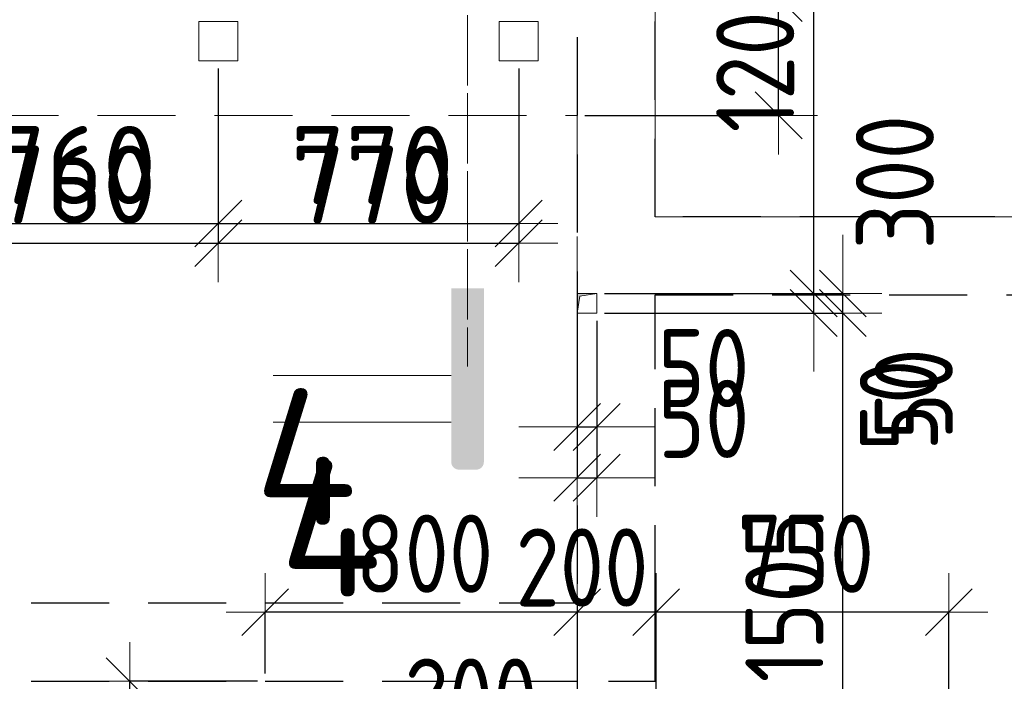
# Model space of a CAD drawing. Header units: metres. Extents: x -38 to 89, y -15 to 21.
# Tile 30 of 129: x 20.25 to 22.77, y 10.6 to 12.29. Entities that reach past the tile are written whole.
import ezdxf

# ---------------------------------------------------------------- set-up
doc = ezdxf.new("R2010")
doc.units = ezdxf.units.M
doc.header["$PDMODE"] = 65
for name, pattern in [('______11', [0.5, 0.4, -0.05, 0, -0.05]), ('______2', [0.27, 0.2, -0.07]), ('______3', [0.5, 0.4, -0.1]), ('______5', [1.1, 0.8, -0.1, 0.1, -0.1]), ('______9', [0.1, 0, -0.1])]:
    doc.linetypes.add(name, pattern=pattern)
for name, color, linetype, lineweight in [('XR$2$Осевая линия (1)', 7, '______5', 13), ('XR$3$Балка (1)', 7, '______3', 13), ('XR$3$Перекрытие (1)', 7, 'Continuous', 35), ('XR$4$Перекрытие_ Сборный элемент', 7, 'Continuous', 35), ('XR$4$Размерная линия (1)', 7, 'Continuous', 13), ('XR$5$Перекрытие_ Сборный элемент', 7, 'Continuous', 35), ('XR$5$Размерная линия (1)', 7, 'Continuous', 13)]:
    doc.layers.add(name, color=color, linetype=linetype, lineweight=lineweight)
doc.layers.add('XR$3$Макрос проема_ отверстия', color=7, linetype='Continuous', lineweight=13, true_color=0x2d2d2d)
doc.layers.add('XR$7$Стена_ бетон несущ.', color=7, linetype='Continuous', lineweight=70, true_color=0xb4b496)
doc.styles.add('ISOCPEUR', font='txt')
doc.dimstyles.new('DIMSTYLE_3', dxfattribs={"dimtxt": 0.2, "dimasz": 0.2, "dimexe": 0, "dimexo": 0, "dimgap": 0.1, "dimtad": 2, "dimdec": 0, "dimlfac": 1000, "dimrnd": 5, "dimzin": 12, "dimdsep": 46, "dimtxsty": 'ISOCPEUR', "dimblk1": 'ALL_ML_STRICH', "dimblk2": 'ALL_ML_STRICH', "dimsah": 1, "dimcen": 0, "dimclrd": 7, "dimclre": 256, "dimclrt": 7, "dimadec": 0, "dimazin": 0, "dimtfac": 1, "dimtdec": 0, "dimtix": 1, "dimtmove": 2, "dimatfit": 3, "dimfxl": 0, "dimtzin": 0, "dimlwd": 0, "dimlwe": -3, "dimarcsym": 0})
doc.dimstyles.new('DIMSTYLE_6', dxfattribs={"dimtxt": 0.2, "dimasz": 0.2, "dimexe": 0, "dimexo": 0, "dimgap": 0.1, "dimtad": 2, "dimdec": 0, "dimlfac": 1000, "dimrnd": 5, "dimzin": 12, "dimdsep": 46, "dimtxsty": 'ISOCPEUR', "dimblk1": 'ALL_ML_STRICH', "dimblk2": 'ALL_ML_STRICH', "dimsah": 1, "dimcen": 0, "dimclrd": 7, "dimclre": 256, "dimclrt": 7, "dimadec": 0, "dimazin": 0, "dimtfac": 1, "dimtdec": 0, "dimtix": 1, "dimtmove": 2, "dimatfit": 3, "dimfxl": 0, "dimtvp": 1.2, "dimtzin": 0, "dimlwd": 0, "dimlwe": -3, "dimarcsym": 0})
doc.dimstyles.new('DIMSTYLE_7', dxfattribs={"dimtxt": 0.2, "dimasz": 0.2, "dimexe": 0, "dimexo": 0, "dimgap": 0.1, "dimtad": 0, "dimdec": 0, "dimlfac": 1000, "dimrnd": 5, "dimzin": 12, "dimdsep": 46, "dimtxsty": 'ISOCPEUR', "dimblk1": 'ALL_ML_STRICH', "dimblk2": 'ALL_ML_STRICH', "dimsah": 1, "dimcen": 0, "dimclrd": 7, "dimclre": 256, "dimclrt": 7, "dimadec": 0, "dimazin": 0, "dimtfac": 1, "dimtdec": 0, "dimtix": 1, "dimtmove": 2, "dimatfit": 3, "dimfxl": 0, "dimtvp": 1.2, "dimtzin": 0, "dimlwd": 0, "dimlwe": -3, "dimarcsym": 0})

# ---------------------------------------------------------------- blocks, each defined once
blk = doc.blocks.new('Отображение проема', base_point=(-1.158, -49.309))
at = {"layer": 'XR$3$Макрос проема_ отверстия', "true_color": 0x000000, "transparency": 33554687}
blk.add_hatch(color=18, dxfattribs=at).paths.add_polyline_path([(-1.158, -50.109), (-1.045, -49.423), (-0.358, -49.309), (-1.158, -49.309)])
at = {"layer": 'XR$3$Макрос проема_ отверстия', "transparency": 33554687}
for p, q in [((-1.158, -50.109), (-1.158, -49.309)), ((-1.158, -49.309), (-0.358, -49.309)), ((-1.158, -50.109), (-1.045, -49.423)), ((-1.045, -49.423), (-0.358, -49.309))]:
    blk.add_line(p, q, dxfattribs=at)
blk = doc.blocks.new('ALL_ML_STRICH')
at = {"color": 0, "linetype": 'ByBlock', "lineweight": -2}
for p, q in [((0, -0.5), (0, 0.5)), ((-0.3, -0.3), (0.3, 0.3)), ((-1, 0), (0.5, 0))]:
    blk.add_line(p, q, dxfattribs=at)
blk = doc.blocks.new('*D355')
at = {"layer": 'DEFPOINTS', "color": 7, "linetype": 'Continuous', "lineweight": 13, "transparency": 33554687}
for p in [(22.0775, 10.4053), (21.8775, 10.0396), (22.0775, 10.0396)]:
    blk.add_point(p, dxfattribs=at)
at = {"layer": 'XR$4$Размерная линия (1)', "color": 9, "linetype": 'Continuous', "lineweight": -2, "true_color": 0xc7c7c7, "transparency": 33554687}
for p, q in [((21.8775, 10.0596), (21.8775, 10.4053)), ((22.0775, 10.0596), (22.0775, 10.4053))]:
    blk.add_line(p, q, dxfattribs=at)
at = {"layer": 'XR$4$Размерная линия (1)', "color": 7, "linetype": 'Continuous', "lineweight": -2, "transparency": 33554687}
blk.add_line((22.0775, 10.4053), (21.8775, 10.4053), dxfattribs=at)
at = {"layer": 'XR$4$Размерная линия (1)', "color": 7, "linetype": 'Continuous', "lineweight": 13, "transparency": 33554687, "xscale": 0.2, "yscale": 0.2, "zscale": 0.2}
for p, rotation in [((21.8775, 10.4053), 180), ((22.0775, 10.4053), 360)]:
    blk.add_blockref('ALL_ML_STRICH', p, dxfattribs=dict(at, rotation=rotation))
at = {"layer": 'XR$4$Размерная линия (1)', "color": 7, "linetype": 'Continuous', "lineweight": 13, "transparency": 33554687, "insert": (21.6923, 10.8916), "char_height": 0.2, "width": 0.5, "attachment_point": 5, "style": 'ISOCPEUR'}
blk.add_mtext('\\W0.83;\\A1;{200}', dxfattribs=at)
blk = doc.blocks.new('*D356')
at = {"layer": 'DEFPOINTS', "color": 7, "linetype": 'Continuous', "lineweight": 13, "transparency": 33554687}
for p in [(21.68, 10.7985), (21.8775, 10.4053), (21.8775, 10.0396)]:
    blk.add_point(p, dxfattribs=at)
at = {"layer": 'XR$4$Размерная линия (1)', "color": 9, "linetype": 'Continuous', "lineweight": -2, "true_color": 0xc7c7c7, "transparency": 33554687}
for p, q in [((21.68, 10.8185), (21.68, 10.4053)), ((21.8775, 10.0596), (21.8775, 10.4053))]:
    blk.add_line(p, q, dxfattribs=at)
at = {"layer": 'XR$4$Размерная линия (1)', "color": 7, "linetype": 'Continuous', "lineweight": -2, "transparency": 33554687}
blk.add_line((21.8775, 10.4053), (21.68, 10.4053), dxfattribs=at)
at = {"layer": 'XR$4$Размерная линия (1)', "color": 7, "linetype": 'Continuous', "lineweight": 13, "transparency": 33554687, "xscale": 0.2, "yscale": 0.2, "zscale": 0.2}
for p, rotation in [((21.68, 10.4053), 180), ((21.8775, 10.4053), 360)]:
    blk.add_blockref('ALL_ML_STRICH', p, dxfattribs=dict(at, rotation=rotation))
at = {"layer": 'XR$4$Размерная линия (1)', "color": 7, "linetype": 'Continuous', "lineweight": 13, "transparency": 33554687, "insert": (21.4075, 10.5583), "char_height": 0.2, "width": 0.5, "attachment_point": 5, "style": 'ISOCPEUR'}
blk.add_mtext('\\W0.83;\\A1;{200}', dxfattribs=at)
blk = doc.blocks.new('*D359')
at = {"layer": 'DEFPOINTS', "color": 7, "linetype": 'Continuous', "lineweight": 13, "transparency": 33554687}
for p in [(19.9999, 12.26), (20.7599, 12.19), (19.9999, 11.7727)]:
    blk.add_point(p, dxfattribs=at)
at = {"layer": 'XR$4$Размерная линия (1)', "color": 9, "linetype": 'Continuous', "lineweight": -2, "true_color": 0xc7c7c7, "transparency": 33554687}
for p, q in [((19.9999, 12.24), (19.9999, 11.7727)), ((20.7599, 12.17), (20.7599, 11.7727))]:
    blk.add_line(p, q, dxfattribs=at)
at = {"layer": 'XR$4$Размерная линия (1)', "color": 7, "linetype": 'Continuous', "lineweight": -2, "transparency": 33554687}
blk.add_line((19.9999, 11.7727), (20.7599, 11.7727), dxfattribs=at)
at = {"layer": 'XR$4$Размерная линия (1)', "color": 7, "linetype": 'Continuous', "lineweight": 13, "transparency": 33554687, "xscale": 0.2, "yscale": 0.2, "zscale": 0.2, "rotation": 180}
blk.add_blockref('ALL_ML_STRICH', (19.9999, 11.7727), dxfattribs=at)
at = {"layer": 'XR$4$Размерная линия (1)', "color": 7, "linetype": 'Continuous', "lineweight": 13, "transparency": 33554687, "xscale": 0.2, "yscale": 0.2, "zscale": 0.2}
blk.add_blockref('ALL_ML_STRICH', (20.7599, 11.7727), dxfattribs=at)
at = {"layer": 'XR$4$Размерная линия (1)', "color": 7, "linetype": 'Continuous', "lineweight": 13, "transparency": 33554687, "insert": (20.3899, 11.9227), "char_height": 0.2, "width": 0.6, "attachment_point": 5, "style": 'ISOCPEUR'}
blk.add_mtext('\\A1;{760}', dxfattribs=at)
blk = doc.blocks.new('*D360')
at = {"layer": 'DEFPOINTS', "color": 7, "linetype": 'Continuous', "lineweight": 13, "transparency": 33554687}
for p in [(20.7599, 12.19), (21.5299, 12.19), (20.7599, 11.7727)]:
    blk.add_point(p, dxfattribs=at)
at = {"layer": 'XR$4$Размерная линия (1)', "color": 9, "linetype": 'Continuous', "lineweight": -2, "true_color": 0xc7c7c7, "transparency": 33554687}
for p, q in [((20.7599, 12.17), (20.7599, 11.7727)), ((21.5299, 12.17), (21.5299, 11.7727))]:
    blk.add_line(p, q, dxfattribs=at)
at = {"layer": 'XR$4$Размерная линия (1)', "color": 7, "linetype": 'Continuous', "lineweight": -2, "transparency": 33554687}
blk.add_line((20.7599, 11.7727), (21.5299, 11.7727), dxfattribs=at)
at = {"layer": 'XR$4$Размерная линия (1)', "color": 7, "linetype": 'Continuous', "lineweight": 13, "transparency": 33554687, "xscale": 0.2, "yscale": 0.2, "zscale": 0.2, "rotation": 180}
blk.add_blockref('ALL_ML_STRICH', (20.7599, 11.7727), dxfattribs=at)
at = {"layer": 'XR$4$Размерная линия (1)', "color": 7, "linetype": 'Continuous', "lineweight": 13, "transparency": 33554687, "xscale": 0.2, "yscale": 0.2, "zscale": 0.2}
blk.add_blockref('ALL_ML_STRICH', (21.5299, 11.7727), dxfattribs=at)
at = {"layer": 'XR$4$Размерная линия (1)', "color": 7, "linetype": 'Continuous', "lineweight": 13, "transparency": 33554687, "insert": (21.1549, 11.9227), "char_height": 0.2, "width": 0.6, "attachment_point": 5, "style": 'ISOCPEUR'}
blk.add_mtext('\\A1;{770}', dxfattribs=at)
blk = doc.blocks.new('*D373')
at = {"layer": 'DEFPOINTS', "color": 7, "linetype": 'Continuous', "lineweight": 13, "transparency": 33554687}
for p in [(21.8322, 12.35), (21.6799, 12.05), (22.1962, 12.05)]:
    blk.add_point(p, dxfattribs=at)
at = {"layer": 'XR$4$Размерная линия (1)', "color": 9, "linetype": 'Continuous', "lineweight": -2, "true_color": 0xc7c7c7, "transparency": 33554687}
for p, q in [((21.8122, 12.35), (22.1962, 12.35)), ((21.6999, 12.05), (22.1962, 12.05))]:
    blk.add_line(p, q, dxfattribs=at)
at = {"layer": 'XR$4$Размерная линия (1)', "color": 7, "linetype": 'Continuous', "lineweight": -2, "transparency": 33554687}
blk.add_line((22.1962, 12.05), (22.1962, 12.35), dxfattribs=at)
at = {"layer": 'XR$4$Размерная линия (1)', "color": 7, "linetype": 'Continuous', "lineweight": 13, "transparency": 33554687, "xscale": 0.2, "yscale": 0.2, "zscale": 0.2}
for p, rotation in [((22.1962, 12.35), 90), ((22.1962, 12.05), 270)]:
    blk.add_blockref('ALL_ML_STRICH', p, dxfattribs=dict(at, rotation=rotation))
at = {"layer": 'XR$4$Размерная линия (1)', "color": 7, "linetype": 'Continuous', "lineweight": 13, "transparency": 33554687, "insert": (22.4942, 11.8788), "char_height": 0.2, "width": 0.5, "attachment_point": 5, "rotation": 90, "style": 'ISOCPEUR'}
blk.add_mtext('\\W0.83;\\A1;{300}', dxfattribs=at)
blk = doc.blocks.new('*D378')
at = {"layer": 'DEFPOINTS', "color": 7, "linetype": 'Continuous', "lineweight": 13, "transparency": 33554687}
for p in [(21.73, 11.5435), (22.0775, 10.0396), (22.361, 10.0396)]:
    blk.add_point(p, dxfattribs=at)
at = {"layer": 'XR$4$Размерная линия (1)', "color": 9, "linetype": 'Continuous', "lineweight": -2, "true_color": 0xc7c7c7, "transparency": 33554687}
for p, q in [((21.75, 11.5435), (22.361, 11.5435)), ((22.0975, 10.0396), (22.361, 10.0396))]:
    blk.add_line(p, q, dxfattribs=at)
at = {"layer": 'XR$4$Размерная линия (1)', "color": 7, "linetype": 'Continuous', "lineweight": -2, "transparency": 33554687}
blk.add_line((22.361, 10.0396), (22.361, 11.5435), dxfattribs=at)
at = {"layer": 'XR$4$Размерная линия (1)', "color": 7, "linetype": 'Continuous', "lineweight": 13, "transparency": 33554687, "xscale": 0.2, "yscale": 0.2, "zscale": 0.2}
for p, rotation in [((22.361, 11.5435), 90), ((22.361, 10.0396), 270)]:
    blk.add_blockref('ALL_ML_STRICH', p, dxfattribs=dict(at, rotation=rotation))
at = {"layer": 'XR$4$Размерная линия (1)', "color": 7, "linetype": 'Continuous', "lineweight": 13, "transparency": 33554687, "insert": (22.211, 10.8165), "char_height": 0.2, "width": 0.666667, "attachment_point": 5, "rotation": 90, "style": 'ISOCPEUR'}
blk.add_mtext('\\W0.83;\\A1;{1505}', dxfattribs=at)
blk = doc.blocks.new('*D379')
at = {"layer": 'DEFPOINTS', "color": 7, "linetype": 'Continuous', "lineweight": 13, "transparency": 33554687}
for p in [(21.73, 11.5935), (21.73, 11.5435), (22.361, 11.5435)]:
    blk.add_point(p, dxfattribs=at)
at = {"layer": 'XR$4$Размерная линия (1)', "color": 9, "linetype": 'Continuous', "lineweight": -2, "true_color": 0xc7c7c7, "transparency": 33554687}
for p, q in [((21.75, 11.5935), (22.361, 11.5935)), ((21.75, 11.5435), (22.361, 11.5435))]:
    blk.add_line(p, q, dxfattribs=at)
at = {"layer": 'XR$4$Размерная линия (1)', "color": 7, "linetype": 'Continuous', "lineweight": -2, "transparency": 33554687}
blk.add_line((22.361, 11.5435), (22.361, 11.5935), dxfattribs=at)
at = {"layer": 'XR$4$Размерная линия (1)', "color": 7, "linetype": 'Continuous', "lineweight": 13, "transparency": 33554687, "xscale": 0.2, "yscale": 0.2, "zscale": 0.2}
for p, rotation in [((22.361, 11.5435), 270), ((22.361, 11.5935), 90)]:
    blk.add_blockref('ALL_ML_STRICH', p, dxfattribs=dict(at, rotation=rotation))
at = {"layer": 'XR$4$Размерная линия (1)', "color": 7, "linetype": 'Continuous', "lineweight": 13, "transparency": 33554687, "insert": (22.5427, 11.336), "char_height": 0.2, "width": 0.333333, "attachment_point": 5, "rotation": 90, "style": 'ISOCPEUR'}
blk.add_mtext('\\W0.83;\\A1;{50}', dxfattribs=at)
blk = doc.blocks.new('*D380')
at = {"layer": 'DEFPOINTS', "color": 7, "linetype": 'Continuous', "lineweight": 13, "transparency": 33554687}
for p in [(21.68, 11.5435), (21.73, 11.5435), (21.68, 11.2516)]:
    blk.add_point(p, dxfattribs=at)
at = {"layer": 'XR$4$Размерная линия (1)', "color": 9, "linetype": 'Continuous', "lineweight": -2, "true_color": 0xc7c7c7, "transparency": 33554687}
for p, q in [((21.68, 11.5235), (21.68, 11.2516)), ((21.73, 11.5235), (21.73, 11.2516))]:
    blk.add_line(p, q, dxfattribs=at)
at = {"layer": 'XR$4$Размерная линия (1)', "color": 7, "linetype": 'Continuous', "lineweight": -2, "transparency": 33554687}
blk.add_line((21.68, 11.2516), (21.73, 11.2516), dxfattribs=at)
at = {"layer": 'XR$4$Размерная линия (1)', "color": 7, "linetype": 'Continuous', "lineweight": 13, "transparency": 33554687, "xscale": 0.2, "yscale": 0.2, "zscale": 0.2}
blk.add_blockref('ALL_ML_STRICH', (21.73, 11.2516), dxfattribs=at)
at = {"layer": 'XR$4$Размерная линия (1)', "color": 7, "linetype": 'Continuous', "lineweight": 13, "transparency": 33554687, "xscale": 0.2, "yscale": 0.2, "zscale": 0.2, "rotation": 180}
blk.add_blockref('ALL_ML_STRICH', (21.68, 11.2516), dxfattribs=at)
at = {"layer": 'XR$4$Размерная линия (1)', "color": 7, "linetype": 'Continuous', "lineweight": 13, "transparency": 33554687, "insert": (22.004, 11.4024), "char_height": 0.2, "width": 0.333333, "attachment_point": 5, "style": 'ISOCPEUR'}
blk.add_mtext('\\W0.83;\\A1;{50}', dxfattribs=at)
blk = doc.blocks.new('*D638')
at = {"layer": 'DEFPOINTS', "color": 7, "linetype": 'Continuous', "lineweight": 13, "transparency": 33554687}
for p in [(20.88, 10.6003), (20.5329, 10.0003), (20.88, 10.0003)]:
    blk.add_point(p, dxfattribs=at)
at = {"layer": 'XR$5$Размерная линия (1)', "color": 9, "linetype": 'Continuous', "lineweight": -2, "true_color": 0xc7c7c7, "transparency": 33554687}
for p, q in [((20.86, 10.6003), (20.5329, 10.6003)), ((20.86, 10.0003), (20.5329, 10.0003))]:
    blk.add_line(p, q, dxfattribs=at)
at = {"layer": 'XR$5$Размерная линия (1)', "color": 7, "linetype": 'Continuous', "lineweight": -2, "transparency": 33554687}
blk.add_line((20.5329, 10.0003), (20.5329, 10.6003), dxfattribs=at)
at = {"layer": 'XR$5$Размерная линия (1)', "color": 7, "linetype": 'Continuous', "lineweight": 13, "transparency": 33554687, "xscale": 0.2, "yscale": 0.2, "zscale": 0.2}
for p, rotation in [((20.5329, 10.6003), 90), ((20.5329, 10.0003), 270)]:
    blk.add_blockref('ALL_ML_STRICH', p, dxfattribs=dict(at, rotation=rotation))
at = {"layer": 'XR$5$Размерная линия (1)', "color": 7, "linetype": 'Continuous', "lineweight": 13, "transparency": 33554687, "insert": (20.3829, 10.3087), "char_height": 0.2, "width": 0.5, "attachment_point": 5, "rotation": 90, "style": 'ISOCPEUR'}
blk.add_mtext('\\W0.83;\\A1;{600}', dxfattribs=at)
blk = doc.blocks.new('*D721')
at = {"layer": 'DEFPOINTS', "color": 7, "linetype": 'Continuous', "lineweight": 13, "transparency": 33554687}
for p in [(22.6325, 10.777), (21.8825, 10.0396), (22.6325, 10.0396)]:
    blk.add_point(p, dxfattribs=at)
at = {"layer": 'XR$5$Размерная линия (1)', "color": 9, "linetype": 'Continuous', "lineweight": -2, "true_color": 0xc7c7c7, "transparency": 33554687}
for p, q in [((21.8825, 10.0596), (21.8825, 10.777)), ((22.6325, 10.0596), (22.6325, 10.777))]:
    blk.add_line(p, q, dxfattribs=at)
at = {"layer": 'XR$5$Размерная линия (1)', "color": 7, "linetype": 'Continuous', "lineweight": -2, "transparency": 33554687}
blk.add_line((22.6325, 10.777), (21.8825, 10.777), dxfattribs=at)
at = {"layer": 'XR$5$Размерная линия (1)', "color": 7, "linetype": 'Continuous', "lineweight": 13, "transparency": 33554687, "xscale": 0.2, "yscale": 0.2, "zscale": 0.2}
for p, rotation in [((21.8825, 10.777), 180), ((22.6325, 10.777), 360)]:
    blk.add_blockref('ALL_ML_STRICH', p, dxfattribs=dict(at, rotation=rotation))
at = {"layer": 'XR$5$Размерная линия (1)', "color": 7, "linetype": 'Continuous', "lineweight": 13, "transparency": 33554687, "insert": (22.2658, 10.927), "char_height": 0.2, "width": 0.5, "attachment_point": 5, "style": 'ISOCPEUR'}
blk.add_mtext('\\W0.83;\\A1;{750}', dxfattribs=at)
blk = doc.blocks.new('*D722')
at = {"layer": 'DEFPOINTS', "color": 7, "linetype": 'Continuous', "lineweight": 13, "transparency": 33554687}
for p in [(21.68, 10.7985), (21.8825, 10.777), (21.8825, 10.0396)]:
    blk.add_point(p, dxfattribs=at)
at = {"layer": 'XR$5$Размерная линия (1)', "color": 9, "linetype": 'Continuous', "lineweight": -2, "true_color": 0xc7c7c7, "transparency": 33554687}
for p, q in [((21.68, 10.7785), (21.68, 10.777)), ((21.8825, 10.0596), (21.8825, 10.777))]:
    blk.add_line(p, q, dxfattribs=at)
at = {"layer": 'XR$5$Размерная линия (1)', "color": 7, "linetype": 'Continuous', "lineweight": -2, "transparency": 33554687}
blk.add_line((21.8825, 10.777), (21.68, 10.777), dxfattribs=at)
at = {"layer": 'XR$5$Размерная линия (1)', "color": 7, "linetype": 'Continuous', "lineweight": 13, "transparency": 33554687, "xscale": 0.2, "yscale": 0.2, "zscale": 0.2}
for p, rotation in [((21.68, 10.777), 180), ((21.8825, 10.777), 360)]:
    blk.add_blockref('ALL_ML_STRICH', p, dxfattribs=dict(at, rotation=rotation))
at = {"layer": 'XR$5$Размерная линия (1)', "color": 7, "linetype": 'Continuous', "lineweight": 13, "transparency": 33554687, "insert": (21.3526, 10.3971), "char_height": 0.2, "width": 0.5, "attachment_point": 5, "style": 'ISOCPEUR'}
blk.add_mtext('\\W0.83;\\A1;{200}', dxfattribs=at)
blk = doc.blocks.new('*D723')
at = {"layer": 'DEFPOINTS', "color": 7, "linetype": 'Continuous', "lineweight": 13, "transparency": 33554687}
for p in [(21.68, 10.7985), (21.68, 10.777), (20.88, 10.6003)]:
    blk.add_point(p, dxfattribs=at)
at = {"layer": 'XR$5$Размерная линия (1)', "color": 9, "linetype": 'Continuous', "lineweight": -2, "true_color": 0xc7c7c7, "transparency": 33554687}
for p, q in [((21.68, 10.7785), (21.68, 10.777)), ((20.88, 10.6203), (20.88, 10.777))]:
    blk.add_line(p, q, dxfattribs=at)
at = {"layer": 'XR$5$Размерная линия (1)', "color": 7, "linetype": 'Continuous', "lineweight": -2, "transparency": 33554687}
blk.add_line((21.68, 10.777), (20.88, 10.777), dxfattribs=at)
at = {"layer": 'XR$5$Размерная линия (1)', "color": 7, "linetype": 'Continuous', "lineweight": 13, "transparency": 33554687, "xscale": 0.2, "yscale": 0.2, "zscale": 0.2}
for p, rotation in [((20.88, 10.777), 180), ((21.68, 10.777), 360)]:
    blk.add_blockref('ALL_ML_STRICH', p, dxfattribs=dict(at, rotation=rotation))
at = {"layer": 'XR$5$Размерная линия (1)', "color": 7, "linetype": 'Continuous', "lineweight": 13, "transparency": 33554687, "insert": (21.2883, 10.927), "char_height": 0.2, "width": 0.5, "attachment_point": 5, "style": 'ISOCPEUR'}
blk.add_mtext('\\W0.83;\\A1;{800}', dxfattribs=at)
blk = doc.blocks.new('*D728')
at = {"layer": 'DEFPOINTS', "color": 7, "linetype": 'Continuous', "lineweight": 13, "transparency": 33554687}
for p in [(21.68, 11.5435), (21.73, 11.5435), (21.68, 11.1216)]:
    blk.add_point(p, dxfattribs=at)
at = {"layer": 'XR$5$Размерная линия (1)', "color": 9, "linetype": 'Continuous', "lineweight": -2, "true_color": 0xc7c7c7, "transparency": 33554687}
for p, q in [((21.68, 11.5235), (21.68, 11.1216)), ((21.73, 11.5235), (21.73, 11.1216))]:
    blk.add_line(p, q, dxfattribs=at)
at = {"layer": 'XR$5$Размерная линия (1)', "color": 7, "linetype": 'Continuous', "lineweight": -2, "transparency": 33554687}
blk.add_line((21.68, 11.1216), (21.73, 11.1216), dxfattribs=at)
at = {"layer": 'XR$5$Размерная линия (1)', "color": 7, "linetype": 'Continuous', "lineweight": 13, "transparency": 33554687, "xscale": 0.2, "yscale": 0.2, "zscale": 0.2}
blk.add_blockref('ALL_ML_STRICH', (21.73, 11.1216), dxfattribs=at)
at = {"layer": 'XR$5$Размерная линия (1)', "color": 7, "linetype": 'Continuous', "lineweight": 13, "transparency": 33554687, "xscale": 0.2, "yscale": 0.2, "zscale": 0.2, "rotation": 180}
blk.add_blockref('ALL_ML_STRICH', (21.68, 11.1216), dxfattribs=at)
at = {"layer": 'XR$5$Размерная линия (1)', "color": 7, "linetype": 'Continuous', "lineweight": 13, "transparency": 33554687, "insert": (22.004, 11.2724), "char_height": 0.2, "width": 0.333333, "attachment_point": 5, "style": 'ISOCPEUR'}
blk.add_mtext('\\W0.83;\\A1;{50}', dxfattribs=at)
blk = doc.blocks.new('*D729')
at = {"layer": 'DEFPOINTS', "color": 7, "linetype": 'Continuous', "lineweight": 13, "transparency": 33554687}
for p in [(21.73, 11.5935), (21.73, 11.5435), (22.2862, 11.5435)]:
    blk.add_point(p, dxfattribs=at)
at = {"layer": 'XR$5$Размерная линия (1)', "color": 9, "linetype": 'Continuous', "lineweight": -2, "true_color": 0xc7c7c7, "transparency": 33554687}
for p, q in [((21.75, 11.5935), (22.2862, 11.5935)), ((21.75, 11.5435), (22.2862, 11.5435))]:
    blk.add_line(p, q, dxfattribs=at)
at = {"layer": 'XR$5$Размерная линия (1)', "color": 7, "linetype": 'Continuous', "lineweight": -2, "transparency": 33554687}
blk.add_line((22.2862, 11.5435), (22.2862, 11.5935), dxfattribs=at)
at = {"layer": 'XR$5$Размерная линия (1)', "color": 7, "linetype": 'Continuous', "lineweight": 13, "transparency": 33554687, "xscale": 0.2, "yscale": 0.2, "zscale": 0.2}
for p, rotation in [((22.2862, 11.5435), 270), ((22.2862, 11.5935), 90)]:
    blk.add_blockref('ALL_ML_STRICH', p, dxfattribs=dict(at, rotation=rotation))
at = {"layer": 'XR$5$Размерная линия (1)', "color": 7, "linetype": 'Continuous', "lineweight": 13, "transparency": 33554687, "insert": (22.5045, 11.307), "char_height": 0.2, "width": 0.333333, "attachment_point": 5, "rotation": 90, "style": 'ISOCPEUR'}
blk.add_mtext('\\W0.83;\\A1;{50}', dxfattribs=at)
blk = doc.blocks.new('*D730')
at = {"layer": 'DEFPOINTS', "color": 7, "linetype": 'Continuous', "lineweight": 13, "transparency": 33554687}
for p in [(22.3401, 12.8), (21.73, 11.5935), (22.2862, 11.5935)]:
    blk.add_point(p, dxfattribs=at)
at = {"layer": 'XR$5$Размерная линия (1)', "color": 9, "linetype": 'Continuous', "lineweight": -2, "true_color": 0xc7c7c7, "transparency": 33554687}
for p, q in [((22.3201, 12.8), (22.2862, 12.8)), ((21.75, 11.5935), (22.2862, 11.5935))]:
    blk.add_line(p, q, dxfattribs=at)
at = {"layer": 'XR$5$Размерная линия (1)', "color": 7, "linetype": 'Continuous', "lineweight": -2, "transparency": 33554687}
blk.add_line((22.2862, 11.5935), (22.2862, 12.8), dxfattribs=at)
at = {"layer": 'XR$5$Размерная линия (1)', "color": 7, "linetype": 'Continuous', "lineweight": 13, "transparency": 33554687, "xscale": 0.2, "yscale": 0.2, "zscale": 0.2}
for p, rotation in [((22.2862, 12.8), 90), ((22.2862, 11.5935), 270)]:
    blk.add_blockref('ALL_ML_STRICH', p, dxfattribs=dict(at, rotation=rotation))
at = {"layer": 'XR$5$Размерная линия (1)', "color": 7, "linetype": 'Continuous', "lineweight": 13, "transparency": 33554687, "insert": (22.1362, 12.2217), "char_height": 0.2, "width": 0.666667, "attachment_point": 5, "rotation": 90, "style": 'ISOCPEUR'}
blk.add_mtext('\\W0.83;\\A1;{1205}', dxfattribs=at)
blk = doc.blocks.new('*D736')
at = {"layer": 'DEFPOINTS', "color": 7, "linetype": 'Continuous', "lineweight": 13, "transparency": 33554687}
for p in [(19.9999, 12.26), (20.7599, 12.19), (19.9999, 11.7227)]:
    blk.add_point(p, dxfattribs=at)
at = {"layer": 'XR$5$Размерная линия (1)', "color": 9, "linetype": 'Continuous', "lineweight": -2, "true_color": 0xc7c7c7, "transparency": 33554687}
for p, q in [((19.9999, 12.24), (19.9999, 11.7227)), ((20.7599, 12.17), (20.7599, 11.7227))]:
    blk.add_line(p, q, dxfattribs=at)
at = {"layer": 'XR$5$Размерная линия (1)', "color": 7, "linetype": 'Continuous', "lineweight": -2, "transparency": 33554687}
blk.add_line((19.9999, 11.7227), (20.7599, 11.7227), dxfattribs=at)
at = {"layer": 'XR$5$Размерная линия (1)', "color": 7, "linetype": 'Continuous', "lineweight": 13, "transparency": 33554687, "xscale": 0.2, "yscale": 0.2, "zscale": 0.2, "rotation": 180}
blk.add_blockref('ALL_ML_STRICH', (19.9999, 11.7227), dxfattribs=at)
at = {"layer": 'XR$5$Размерная линия (1)', "color": 7, "linetype": 'Continuous', "lineweight": 13, "transparency": 33554687, "xscale": 0.2, "yscale": 0.2, "zscale": 0.2}
blk.add_blockref('ALL_ML_STRICH', (20.7599, 11.7227), dxfattribs=at)
at = {"layer": 'XR$5$Размерная линия (1)', "color": 7, "linetype": 'Continuous', "lineweight": 13, "transparency": 33554687, "insert": (20.3899, 11.8727), "char_height": 0.2, "width": 0.6, "attachment_point": 5, "style": 'ISOCPEUR'}
blk.add_mtext('\\A1;{760}', dxfattribs=at)
blk = doc.blocks.new('*D737')
at = {"layer": 'DEFPOINTS', "color": 7, "linetype": 'Continuous', "lineweight": 13, "transparency": 33554687}
for p in [(20.7599, 12.19), (21.5299, 12.19), (20.7599, 11.7227)]:
    blk.add_point(p, dxfattribs=at)
at = {"layer": 'XR$5$Размерная линия (1)', "color": 9, "linetype": 'Continuous', "lineweight": -2, "true_color": 0xc7c7c7, "transparency": 33554687}
for p, q in [((20.7599, 12.17), (20.7599, 11.7227)), ((21.5299, 12.17), (21.5299, 11.7227))]:
    blk.add_line(p, q, dxfattribs=at)
at = {"layer": 'XR$5$Размерная линия (1)', "color": 7, "linetype": 'Continuous', "lineweight": -2, "transparency": 33554687}
blk.add_line((20.7599, 11.7227), (21.5299, 11.7227), dxfattribs=at)
at = {"layer": 'XR$5$Размерная линия (1)', "color": 7, "linetype": 'Continuous', "lineweight": 13, "transparency": 33554687, "xscale": 0.2, "yscale": 0.2, "zscale": 0.2, "rotation": 180}
blk.add_blockref('ALL_ML_STRICH', (20.7599, 11.7227), dxfattribs=at)
at = {"layer": 'XR$5$Размерная линия (1)', "color": 7, "linetype": 'Continuous', "lineweight": 13, "transparency": 33554687, "xscale": 0.2, "yscale": 0.2, "zscale": 0.2}
blk.add_blockref('ALL_ML_STRICH', (21.5299, 11.7227), dxfattribs=at)
at = {"layer": 'XR$5$Размерная линия (1)', "color": 7, "linetype": 'Continuous', "lineweight": 13, "transparency": 33554687, "insert": (21.1549, 11.8727), "char_height": 0.2, "width": 0.6, "attachment_point": 5, "style": 'ISOCPEUR'}
blk.add_mtext('\\A1;{770}', dxfattribs=at)

msp = doc.modelspace()

# ---------------------------------------------------------------- hatches: boundary and pattern name
at = {"linetype": 'Continuous', "lineweight": 25, "true_color": 0x000000, "transparency": 33554687}
for points in [[(21.3573, 11.2793), (21.3578, 11.2768), (21.3586, 11.2744), (21.3597, 11.2721), (21.3611, 11.27), (21.3628, 11.268), (21.3647, 11.2664), (21.3669, 11.2649), (21.3692, 11.2638), (21.3716, 11.263), (21.3741, 11.2625), (21.3766, 11.2623), (21.4212, 11.2623), (21.4237, 11.2625), (21.4262, 11.263), (21.4286, 11.2638), (21.4309, 11.2649), (21.4331, 11.2664), (21.435, 11.268), (21.4367, 11.27), (21.4381, 11.2721), (21.4392, 11.2744), (21.44, 11.2768), (21.4405, 11.2793), (21.4407, 11.2819), (21.4407, 11.6068), (21.3571, 11.6068), (21.3571, 11.2819)], [(21.3573, 11.1593), (21.3578, 11.1568), (21.3586, 11.1544), (21.3597, 11.1521), (21.3611, 11.15), (21.3628, 11.148), (21.3647, 11.1464), (21.3669, 11.1449), (21.3692, 11.1438), (21.3716, 11.143), (21.3741, 11.1425), (21.3766, 11.1423), (21.4212, 11.1423), (21.4237, 11.1425), (21.4262, 11.143), (21.4286, 11.1438), (21.4309, 11.1449), (21.4331, 11.1464), (21.435, 11.148), (21.4367, 11.15), (21.4381, 11.1521), (21.4392, 11.1544), (21.44, 11.1568), (21.4405, 11.1593), (21.4407, 11.1619), (21.4407, 11.4868), (21.3571, 11.4868), (21.3571, 11.1619)]]:
    msp.add_hatch(color=18, dxfattribs=at).paths.add_polyline_path(points)

# ---------------------------------------------------------------- linework, layer by layer
at = {"color": 7, "linetype": '______9', "lineweight": 13, "transparency": 33554687}
for p in [(21.3989, 11.4068), (21.3989, 11.5268)]:
    msp.add_line(p, (21.3989, 12.7248), dxfattribs=at)
at = {"color": 7, "linetype": 'Continuous', "lineweight": 13, "transparency": 33554687}
for p, q in [((21.3571, 11.3838), (20.9004, 11.3838)), ((21.3571, 11.2638), (20.9004, 11.2638))]:
    msp.add_line(p, q, dxfattribs=at)
at = {"layer": 'XR$2$Осевая линия (1)', "color": 253, "linetype": '______11', "lineweight": 13, "true_color": 0xa0a0a0, "transparency": 33554687}
msp.add_line((21.68, 8.34), (21.68, 19.78), dxfattribs=at)
at = {"layer": 'XR$3$Балка (1)', "color": 7, "linetype": '______2', "lineweight": 13, "transparency": 33554687}
for p, q in [((21.6799, 12.05), (21.6799, 12.35)), ((20.1499, 12.05), (21.6799, 12.05))]:
    msp.add_line(p, q, dxfattribs=at)
at = {"layer": 'XR$3$Перекрытие (1)', "color": 7, "linetype": 'Continuous', "lineweight": 13, "transparency": 33554687}
for p, q in [((21.88, 12.35), (21.88, 11.79)), ((21.88, 11.79), (23.6503, 11.79)), ((21.73, 11.5935), (21.68, 11.5935)), ((21.68, 11.5935), (21.68, 11.5435)), ((21.73, 11.5435), (21.73, 11.5935)), ((21.68, 11.5435), (21.73, 11.5435))]:
    msp.add_line(p, q, dxfattribs=at)
at = {"layer": 'XR$4$Перекрытие_ Сборный элемент', "color": 7, "linetype": 'Continuous', "lineweight": 13, "transparency": 33554687}
for points in [[(20.7099, 12.19), (20.8099, 12.19), (20.8099, 12.29), (20.7099, 12.29), (20.7099, 12.19)], [(21.4799, 12.19), (21.5799, 12.19), (21.5799, 12.29), (21.4799, 12.29), (21.4799, 12.19)]]:
    msp.add_lwpolyline(points, close=True, dxfattribs=at)
at = {"layer": 'XR$5$Перекрытие_ Сборный элемент', "color": 7, "linetype": 'Continuous', "lineweight": 13, "transparency": 33554687}
for points in [[(20.7099, 12.19), (20.8099, 12.19), (20.8099, 12.29), (20.7099, 12.29), (20.7099, 12.19)], [(21.4799, 12.19), (21.5799, 12.19), (21.5799, 12.29), (21.4799, 12.29), (21.4799, 12.19)]]:
    msp.add_lwpolyline(points, close=True, dxfattribs=at)
at = {"layer": 'XR$7$Стена_ бетон несущ.', "color": 253, "linetype": '______2', "lineweight": -3, "true_color": 0xa0a0a0, "transparency": 33554687}
for p, q in [((21.68, 16.45), (21.68, 10.8)), ((21.88, 11.79), (21.88, 13.48)), ((23.6503, 11.79), (21.88, 11.79)), ((21.88, 11.59), (23.8503, 11.59)), ((21.88, 10.8), (21.88, 11.59)), ((21.68, 10.8), (19.18, 10.8)), ((21.88, 10.6), (21.88, 10.8)), ((19.08, 10.6), (21.76, 10.6)), ((21.76, 10.6), (21.88, 10.6))]:
    msp.add_line(p, q, dxfattribs=at)

# ---------------------------------------------------------------- block references
at = {"layer": 'XR$3$Макрос проема_ отверстия', "transparency": 33554687, "xscale": 0.0625, "yscale": 0.0625}
msp.add_blockref('Отображение проема', (21.68, 11.5935), dxfattribs=at)

# ---------------------------------------------------------------- texts
at = {"color": 7, "linetype": 'Continuous', "lineweight": 13, "transparency": 33554687, "char_height": 0.35, "width": 0.42, "attachment_point": 5, "style": 'ISOCPEUR'}
for insert in [(20.9838, 11.1752), (21.0474, 10.9916)]:
    msp.add_mtext('\\A1;{\\fISOCPEUR|i0|b0;\\H0.350000;\\W1.000000;\\C7;4}\\P', dxfattribs=dict(at, insert=insert))

# ---------------------------------------------------------------- dimensions: what is measured, and where the dimension line sits
at = {"layer": 'XR$4$Размерная линия (1)', "color": 7, "linetype": 'Continuous', "lineweight": 13, "transparency": 33554687}
for base, p1, p2, angle, dimstyle, picture, middle in [((22.1962, 12.35), (21.6999, 12.05), (21.8122, 12.35), 90, 'DIMSTYLE_7', '*D373', (22.4942, 11.8788)), ((22.361, 11.5935), (21.75, 11.5435), (21.75, 11.5935), 90, 'DIMSTYLE_7', '*D379', (22.5427, 11.336)), ((22.361, 11.5435), (22.0975, 10.0396), (21.75, 11.5435), 90, 'DIMSTYLE_3', '*D378', (22.211, 10.8165)), ((21.8775, 10.4053), (22.0775, 10.0596), (21.8775, 10.0596), 180, 'DIMSTYLE_6', '*D355', (21.6923, 10.8916)), ((21.68, 10.4052610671), (21.8775000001, 10.0595966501), (21.68, 10.8184965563), 180, 'DIMSTYLE_6', '*D356', (21.4074643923, 10.5583174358))]:
    dim = msp.add_linear_dim(base=base, p1=p1, p2=p2, angle=angle, dimstyle=dimstyle, override={"dimpost": '<>', "dimclrd": 7, "dimclre": 9, "dimclrt": 7, "dimlwd": 0, "dimlwe": 65533}, dxfattribs=at)
    dim.commit()
    dim.dimension.update_dxf_attribs({"geometry": picture, "text_midpoint": middle, "dimtype": 160})
for base, p1, p2, dimstyle, picture, middle in [((20.7599, 11.7727), (19.9999, 12.24), (20.7599, 12.17), 'DIMSTYLE_3', '*D359', (20.3899, 11.9227)), ((21.5299, 11.7727), (20.7599, 12.17), (21.5299, 12.17), 'DIMSTYLE_3', '*D360', (21.1549, 11.9227)), ((21.73, 11.2516), (21.68, 11.5235), (21.73, 11.5235), 'DIMSTYLE_6', '*D380', (22.004, 11.4024))]:
    dim = msp.add_linear_dim(base=base, p1=p1, p2=p2, dimstyle=dimstyle, override={"dimpost": '<>', "dimclrd": 7, "dimclre": 9, "dimclrt": 7, "dimlwd": 0, "dimlwe": 65533}, dxfattribs=at)
    dim.commit()
    dim.dimension.update_dxf_attribs({"geometry": picture, "text_midpoint": middle, "dimtype": 160})
at = {"layer": 'XR$5$Размерная линия (1)', "color": 7, "linetype": 'Continuous', "lineweight": 13, "transparency": 33554687}
for base, p1, p2, angle, dimstyle, picture, middle in [((22.286161, 12.8), (21.75, 11.593497), (22.320143, 12.8), 90, 'DIMSTYLE_3', '*D730', (22.136161, 12.221748)), ((22.2862, 11.5935), (21.75, 11.5435), (21.75, 11.5935), 90, 'DIMSTYLE_7', '*D729', (22.5045, 11.307)), ((20.88, 10.777), (21.68, 10.7785), (20.88, 10.6203), 180, 'DIMSTYLE_3', '*D723', (21.2883, 10.927)), ((21.8825, 10.777), (22.6325, 10.0596), (21.8825, 10.0596), 180, 'DIMSTYLE_3', '*D721', (22.2658, 10.927)), ((21.68, 10.77702), (21.88247, 10.0596), (21.68, 10.7785), 180, 'DIMSTYLE_6', '*D722', (21.3526, 10.39708)), ((20.5329, 10.6003), (20.86, 10.0003), (20.86, 10.6003), 90, 'DIMSTYLE_3', '*D638', (20.3829, 10.3087))]:
    dim = msp.add_linear_dim(base=base, p1=p1, p2=p2, angle=angle, dimstyle=dimstyle, override={"dimpost": '<>', "dimclrd": 7, "dimclre": 9, "dimclrt": 7, "dimlwd": 0, "dimlwe": 65533}, dxfattribs=at)
    dim.commit()
    dim.dimension.update_dxf_attribs({"geometry": picture, "text_midpoint": middle, "dimtype": 160})
for base, p1, p2, dimstyle, picture, middle in [((20.7599, 11.7227), (19.9999, 12.24), (20.7599, 12.17), 'DIMSTYLE_3', '*D736', (20.3899, 11.8727)), ((21.5299, 11.7227), (20.7599, 12.17), (21.5299, 12.17), 'DIMSTYLE_3', '*D737', (21.1549, 11.8727)), ((21.73, 11.1216), (21.68, 11.5235), (21.73, 11.5235), 'DIMSTYLE_6', '*D728', (22.004, 11.2724))]:
    dim = msp.add_linear_dim(base=base, p1=p1, p2=p2, dimstyle=dimstyle, override={"dimpost": '<>', "dimclrd": 7, "dimclre": 9, "dimclrt": 7, "dimlwd": 0, "dimlwe": 65533}, dxfattribs=at)
    dim.commit()
    dim.dimension.update_dxf_attribs({"geometry": picture, "text_midpoint": middle, "dimtype": 160})

doc.saveas('drawing.dxf')
